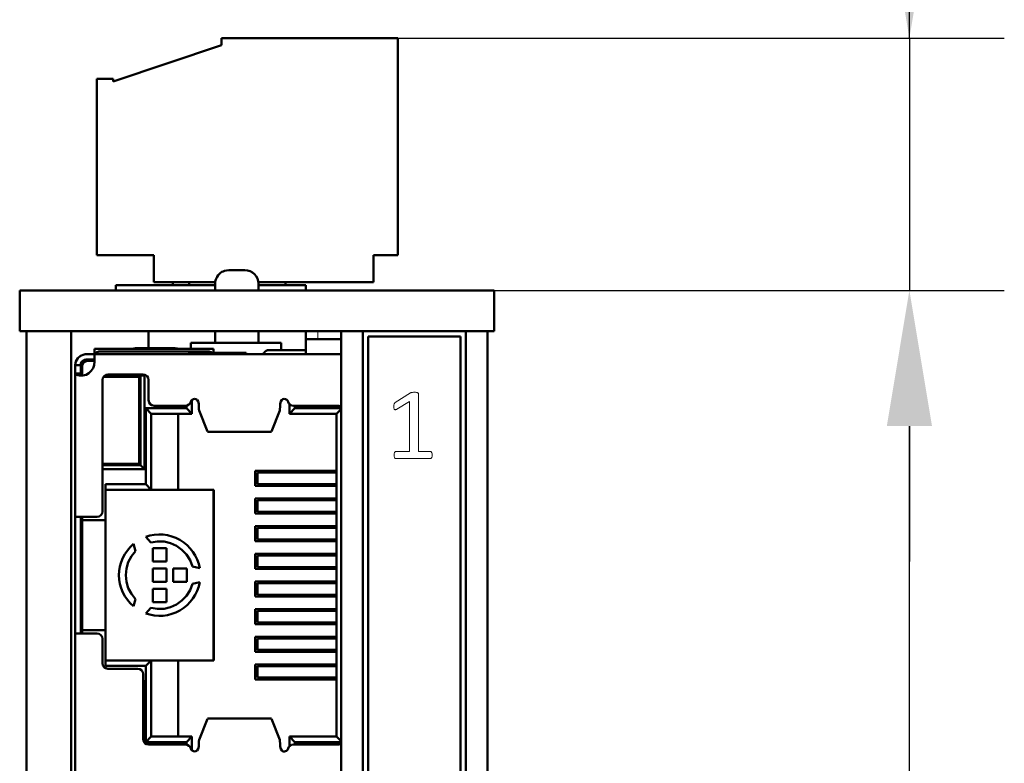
# Model space of a CAD drawing. Header units: millimetres. Extents: x 5 to 292, y 5 to 205.
# Tile 20 of 21: x 205 to 223, y 148 to 162. Entities that reach past the tile are written whole.
import ezdxf

# ---------------------------------------------------------------- set-up
doc = ezdxf.new("R2010")
doc.units = ezdxf.units.MM
doc.styles.add('TextStyle_1', font='Arial.TTF', dxfattribs={"height": 3.5})
doc.dimstyles.new('DIM_ST_1', dxfattribs={"dimtxt": 3.5, "dimasz": 2.5, "dimexe": 1.75, "dimexo": 0, "dimgap": 0.4375, "dimtad": 1, "dimlfac": 2, "dimrnd": 0.01, "dimdsep": 46, "dimtxsty": 'TextStyle_1', "dimcen": 0.09, "dimclrd": 7, "dimclre": 7, "dimclrt": 7, "dimazin": 0, "dimtfac": 1, "dimtdec": 0, "dimtmove": 0, "dimatfit": 3, "dimldrblk": 'NONE', "dimfxl": 1, "dimtvp": 1, "dimtolj": 1, "dimarcsym": 0})
doc.dimstyles.new('DIM_ST_2', dxfattribs={"dimtxt": 3.5, "dimasz": 2.5, "dimexe": 1.75, "dimexo": 0, "dimgap": 0.4375, "dimtad": 1, "dimlfac": 2, "dimrnd": 0.01, "dimdsep": 46, "dimtxsty": 'TextStyle_1', "dimcen": 0.09, "dimclrd": 7, "dimclre": 7, "dimclrt": 7, "dimazin": 0, "dimtfac": 1, "dimtdec": 0, "dimtmove": 0, "dimatfit": 3, "dimldrblk": 'NONE', "dimfxl": 1, "dimtvp": 1, "dimtolj": 1, "dimarcsym": 0})

# ---------------------------------------------------------------- blocks, each defined once
blk = doc.blocks.new('*D7')
at = {"color": 7, "lineweight": -2}
for p, q in [((221.37, 161.41), (221.37, 173.652)), ((221.37, 163.91), (221.37, 166.41)), ((211.939, 161.41), (223.12, 161.41)), ((221.37, 161.41), (221.37, 156.76)), ((213.34, 156.76), (223.12, 156.76)), ((221.37, 154.26), (221.37, 151.76))]:
    blk.add_line(p, q, dxfattribs=at)
at = {"color": 7}
for points in [[(220.954, 163.91), (221.787, 163.91), (221.37, 161.41)], [(221.787, 154.26), (220.954, 154.26), (221.37, 156.76)]]:
    blk.add_solid(points, dxfattribs=at)
at = {"layer": 'Defpoints', "color": 0}
for p in [(211.939, 161.41), (213.34, 156.76), (221.37, 156.76)]:
    blk.add_point(p, dxfattribs=at)
at = {"color": 7, "insert": (219.146, 170.031), "char_height": 3.5, "attachment_point": 5, "rotation": 90, "style": 'TextStyle_1'}
blk.add_mtext('\\A1;9.3{\\H0.5x;\\S^ ;}', dxfattribs=at)
blk = doc.blocks.new('_None')
blk = doc.blocks.new('*D8')
at = {"color": 7, "lineweight": -2}
for p, q in [((213.34, 156.76), (223.12, 156.76)), ((221.37, 89.26), (221.37, 154.26)), ((213.34, 86.76), (223.12, 86.76))]:
    blk.add_line(p, q, dxfattribs=at)
at = {"color": 7}
for points in [[(221.787, 154.26), (220.954, 154.26), (221.37, 156.76)], [(220.954, 89.26), (221.787, 89.26), (221.37, 86.76)]]:
    blk.add_solid(points, dxfattribs=at)
at = {"layer": 'Defpoints', "color": 0}
for p in [(213.34, 156.76), (221.37, 156.76), (213.34, 86.76)]:
    blk.add_point(p, dxfattribs=at)
at = {"color": 7, "insert": (219.146, 121.76), "char_height": 3.5, "attachment_point": 5, "rotation": 90, "style": 'TextStyle_1'}
blk.add_mtext('\\A1;140{\\H0.5x;\\S^ ;}', dxfattribs=at)
blk = doc.blocks.new('Seite_1')
at = {"color": 7, "linetype": 'Continuous', "lineweight": 50}
for p, q in [((209.3693, 156.7603), (209.3693, 156.884)), ((204.9653, 156.7603), (205.3403, 156.7603)), ((204.9653, 156.0103), (204.9653, 156.7603)), ((205.3403, 156.7603), (213.3403, 156.7603)), ((213.3403, 156.7603), (213.7153, 156.7603)), ((213.7153, 156.7603), (213.7153, 156.0103)), ((205.3403, 156.0103), (204.9653, 156.0103)), ((205.0903, 87.5103), (205.0903, 156.0103)), ((205.3403, 156.0103), (213.3403, 156.0103)), ((205.9152, 156.0103), (205.9152, 87.5103)), ((207.3403, 156.0103), (207.3403, 155.6971)), ((209.3693, 155.7965), (209.3693, 156.0103)), ((210.8903, 87.5103), (210.8903, 156.0103)), ((211.2903, 156.0103), (211.2903, 87.5103)), ((213.1903, 87.5103), (213.1903, 156.0103)), ((213.7153, 156.0103), (213.3403, 156.0103)), ((213.5903, 156.0103), (213.5903, 87.5103)), ((211.3903, 155.9103), (213.0903, 155.9103)), ((211.3903, 87.6103), (211.3903, 155.9103)), ((213.0903, 155.9103), (213.0903, 87.6103)), ((208.4296, 154.1554), (209.6054, 154.1554)), ((209.3486, 153.4004), (209.3486, 153.1902)), ((209.3486, 152.8904), (209.3486, 152.6802)), ((209.3486, 152.3804), (209.3486, 152.1702)), ((209.3486, 151.8704), (209.3486, 151.6602)), ((209.3486, 151.3604), (209.3486, 151.1502)), ((209.3486, 150.8504), (209.3486, 150.6402)), ((209.3486, 150.3404), (209.3486, 150.1302)), ((209.3486, 149.8304), (209.3486, 149.6202)), ((209.6054, 148.8651), (208.4296, 148.8651))]:
    blk.add_line(p, q, dxfattribs=at)
at = {"color": 7, "linetype": 'Continuous', "lineweight": 9}
for p, q in [((210.4653, 155.8603), (210.4653, 156.0103)), ((211.8916, 154.6917), (212.1703, 154.8709)), ((212.1553, 154.7133), (211.9215, 154.5726)), ((212.1553, 153.7893), (212.1553, 154.7133)), ((212.3171, 154.8558), (212.3171, 153.7893)), ((211.9029, 153.7893), (212.1553, 153.7893)), ((212.3171, 153.7893), (212.5366, 153.7893)), ((212.5366, 153.6603), (211.9029, 153.6603))]:
    blk.add_line(p, q, dxfattribs=at)
at = {"color": 7, "lineweight": 50, "flags": 128}
for points in [[(208.6893, 161.4103), (211.5643, 161.4103)], [(208.6893, 161.2853), (208.6893, 161.4103)], [(211.5643, 161.4103), (211.9393, 161.4103)], [(211.9393, 161.4103), (211.9393, 157.4103)], [(206.6893, 160.6103), (208.6893, 161.2853)], [(206.3893, 160.6603), (206.6893, 160.6603)], [(206.3893, 157.4103), (206.3893, 160.6603)], [(206.6893, 160.6603), (206.6893, 160.6103)], [(207.4393, 157.4103), (206.3893, 157.4103)], [(207.4393, 156.9103), (207.4393, 157.4103)], [(211.4893, 157.4103), (211.4893, 156.9103)], [(211.9393, 157.4103), (211.4893, 157.4103)], [(208.8222, 157.134), (208.7798, 157.1306), (208.7443, 157.1222), (208.716, 157.1115), (208.6945, 157.1006), (208.6753, 157.0883), (208.662, 157.0781), (208.6483, 157.0661), (208.6274, 157.044), (208.6044, 157.0116), (208.5808, 156.959), (208.5726, 156.9242), (208.5693, 156.884)], [(208.8222, 157.134), (208.837, 157.134), (208.8633, 157.134), (208.8986, 157.134), (208.9401, 157.134), (208.984, 157.134), (209.0267, 157.134), (209.0645, 157.134), (209.094, 157.134), (209.1129, 157.134), (209.1193, 157.134)], [(209.1193, 157.134), (209.1681, 157.1292), (209.215, 157.115), (209.2582, 157.0919), (209.2961, 157.0608), (209.3272, 157.0229), (209.3503, 156.9797), (209.3645, 156.9328), (209.3693, 156.884)], [(206.7393, 156.8603), (208.5693, 156.8603)], [(206.7393, 156.8603), (206.7393, 156.7603)], [(208.5714, 156.9103), (207.4393, 156.9103)], [(207.7893, 156.8603), (207.7893, 156.9103)], [(208.0893, 156.8603), (208.0893, 156.9103)], [(208.5693, 156.7603), (208.5693, 156.884)], [(211.4893, 156.9103), (209.3667, 156.9103)], [(209.3693, 156.8603), (210.2393, 156.8603)], [(209.8643, 156.8603), (209.8643, 156.9103)], [(210.2393, 156.8603), (210.2393, 156.7603)], [(208.5693, 155.7965), (208.5693, 156.0103)], [(210.2393, 156.0103), (210.2393, 155.8672)], [(208.1193, 155.7965), (208.1193, 155.6853)], [(208.1193, 155.7965), (209.7893, 155.7965)], [(209.7893, 155.7965), (209.7893, 155.66)], [(210.2403, 155.585), (210.2403, 155.8603)], [(210.2403, 155.8603), (210.8903, 155.8603)], [(206.3419, 155.6853), (206.3495, 155.6853), (206.3712, 155.6853), (206.4036, 155.6853), (206.4419, 155.6853)], [(206.3419, 155.6853), (206.3419, 155.5853)], [(206.3553, 155.5853), (206.3701, 155.6049), (206.3891, 155.6202), (206.4124, 155.6311), (206.4262, 155.6342), (206.4419, 155.6353)], [(206.4419, 155.6853), (208.4419, 155.6853)], [(208.4419, 155.6353), (206.4419, 155.6353)], [(207.0481, 155.6853), (207.0689, 155.6914), (207.1008, 155.6956), (207.138, 155.6971)], [(207.138, 155.6971), (207.797, 155.6971)], [(207.797, 155.6971), (207.8342, 155.6956), (207.8661, 155.6914), (207.887, 155.6853)], [(209.1403, 155.6103), (208.0903, 155.6103)], [(208.0903, 155.585), (208.0903, 155.6103)], [(208.4419, 155.6853), (208.4802, 155.6853), (208.5126, 155.6853), (208.5343, 155.6853), (208.5419, 155.6853)], [(208.4419, 155.6353), (208.4576, 155.6342), (208.4713, 155.6311), (208.4946, 155.6202), (208.507, 155.6103)], [(208.5419, 155.6103), (208.5419, 155.6853)], [(209.1403, 155.6103), (209.1403, 155.585)], [(209.5675, 155.66), (209.581, 155.66), (209.6188, 155.66), (209.6756, 155.66), (209.7425, 155.66)], [(210.2403, 155.66), (209.7425, 155.66)], [(206.1523, 155.5816), (206.0882, 155.5572), (206.0361, 155.5125), (206.0021, 155.4529), (205.9903, 155.3853)], [(206.0903, 155.3853), (206.0946, 155.4144), (206.1073, 155.4409), (206.1271, 155.4627), (206.1523, 155.4778)], [(206.2153, 155.4603), (206.1771, 155.4527), (206.1446, 155.431), (206.1229, 155.3985), (206.1153, 155.3603)], [(206.1903, 155.5853), (206.1716, 155.5844), (206.1523, 155.5816)], [(206.1523, 155.4778), (206.1714, 155.4834), (206.1903, 155.4853)], [(206.1903, 155.5853), (206.2148, 155.5853), (206.2342, 155.5853)], [(206.2342, 155.4853), (206.2148, 155.4853), (206.1903, 155.4853)], [(206.3425, 155.4603), (206.2153, 155.4603)], [(206.2342, 155.5853), (206.3355, 155.5853)], [(206.3419, 155.4853), (206.2342, 155.4853)], [(206.3425, 155.4508), (206.3374, 155.385)], [(206.3419, 155.4853), (206.3377, 155.4603)], [(210.8903, 155.585), (206.3425, 155.585)], [(206.3425, 155.4508), (206.3425, 155.5051), (206.3425, 155.548), (206.3425, 155.5755), (206.3425, 155.585)], [(207.2366, 155.5853), (207.2501, 155.5853), (207.2547, 155.5853)], [(205.9903, 155.2267), (205.9903, 155.2576), (205.9903, 155.2953), (205.9903, 155.3384), (205.9903, 155.3853)], [(206.0903, 155.3853), (205.9903, 155.3853)], [(206.0903, 155.2267), (205.9903, 155.2267)], [(206.1903, 155.2052), (206.1317, 155.1947), (206.0997, 155.1934), (206.0681, 155.1947), (206.0385, 155.1987), (206.0137, 155.2054), (205.9966, 155.2147), (205.9903, 155.2267)], [(205.9903, 155.2267), (205.9903, 152.5853)], [(206.0903, 155.3853), (206.0903, 155.3384), (206.0903, 155.2953), (206.0903, 155.2576), (206.0903, 155.2267)], [(206.1309, 155.1947), (206.127, 155.1951), (206.1124, 155.1995), (206.1006, 155.2065), (206.093, 155.2156), (206.0903, 155.2267)], [(206.1153, 155.2103), (206.1153, 155.2676), (206.1153, 155.3163), (206.1153, 155.3487), (206.1153, 155.3603)], [(206.3374, 155.385), (206.3183, 155.3278), (206.286, 155.277), (206.2425, 155.2353), (206.1903, 155.2052)], [(206.1153, 155.2103), (206.1153, 155.1986)], [(206.4925, 155.1103), (206.5001, 155.1485), (206.5218, 155.181), (206.5542, 155.2027), (206.5925, 155.2103)], [(206.4925, 152.6853), (206.4925, 155.1103)], [(206.5113, 155.1653), (207.1678, 155.1653)], [(206.5357, 155.1903), (207.2653, 155.1903)], [(206.5903, 155.1903), (206.6097, 155.1653)], [(206.5903, 155.1903), (206.5903, 155.1653)], [(207.2425, 155.2103), (206.5925, 155.2103)], [(207.0222, 155.1653), (207.0403, 155.1903)], [(207.0403, 155.1903), (207.0403, 155.1653)], [(207.1678, 155.1653), (207.1678, 153.5653)], [(207.1903, 153.5403), (207.1903, 155.1903)], [(207.2425, 155.2103), (207.2808, 155.2027), (207.3132, 155.181), (207.3349, 155.1485), (207.3425, 155.1103)], [(207.2653, 155.1903), (207.2653, 153.4653)], [(207.3425, 154.7353), (207.3425, 155.1103)], [(207.3425, 154.7353), (207.3501, 154.697), (207.3718, 154.6646), (207.4042, 154.6429), (207.4425, 154.6353)], [(208.0238, 154.6353), (208.0552, 154.6403), (208.0835, 154.6551), (208.1057, 154.678), (208.1196, 154.7067)], [(208.1196, 154.7067), (208.13, 154.7282), (208.1466, 154.7454), (208.1679, 154.7565), (208.1915, 154.7603)], [(208.1403, 154.4878), (208.1403, 154.7389)], [(208.1915, 154.7603), (208.216, 154.7561), (208.2379, 154.7442)], [(208.2379, 154.7442), (208.2566, 154.7101), (208.2665, 154.6676)], [(209.7685, 154.6676), (209.7785, 154.7101), (209.7971, 154.7442)], [(209.7971, 154.7442), (209.819, 154.7561), (209.8435, 154.7603)], [(209.8435, 154.7603), (209.8672, 154.7565), (209.8884, 154.7454), (209.905, 154.7282), (209.9154, 154.7067)], [(209.9154, 154.7067), (209.9293, 154.678), (209.9515, 154.6551), (209.9798, 154.6403), (210.0113, 154.6353)], [(207.2903, 154.5878), (207.3903, 154.4878)], [(207.2903, 154.5878), (207.2903, 153.1853)], [(208.0403, 154.5878), (207.2903, 154.5878)], [(207.4425, 154.6353), (208.0238, 154.6353)], [(208.0403, 154.6379), (208.0403, 154.5878)], [(208.0403, 154.5878), (208.1403, 154.4878)], [(208.2665, 154.6114), (208.2665, 154.6676)], [(208.2665, 154.6114), (208.27, 154.5696), (208.2735, 154.5472)], [(208.2735, 154.5472), (208.4297, 154.1592)], [(209.6053, 154.1592), (209.7615, 154.5472)], [(209.7615, 154.5472), (209.765, 154.5696), (209.7685, 154.6114)], [(209.7685, 154.6676), (209.7685, 154.6114)], [(209.9403, 154.6666), (209.9403, 154.4878)], [(210.0403, 154.5878), (209.9403, 154.4878)], [(210.0113, 154.6353), (210.8575, 154.6353)], [(210.0403, 154.5878), (210.0403, 154.6353)], [(210.8903, 154.5878), (210.0403, 154.5878)], [(210.8903, 154.5728), (210.8053, 154.4878)], [(210.8575, 154.6353), (210.8903, 154.6287)], [(207.3903, 153.0853), (207.3903, 154.4878)], [(207.3903, 154.4878), (208.1403, 154.4878)], [(207.8903, 154.4878), (207.8903, 153.0853)], [(209.9403, 154.4878), (210.8053, 154.4878)], [(210.8053, 154.4878), (210.8053, 148.5328)], [(208.4297, 154.1592), (208.4322, 154.1573)], [(209.6028, 154.1573), (209.6053, 154.1592)], [(207.1678, 153.5653), (206.4925, 153.5653)], [(206.4925, 153.5403), (207.1903, 153.5403)], [(207.2653, 153.4653), (206.4925, 153.4653)], [(206.5903, 153.5403), (206.5943, 153.5653)], [(206.5903, 153.5653), (206.5903, 153.5403)], [(207.0366, 153.5653), (207.0403, 153.5403)], [(207.0403, 153.5653), (207.0403, 153.5403)], [(207.1903, 153.5403), (207.2653, 153.4653)], [(209.3053, 153.4328), (209.3053, 153.1578)], [(210.8053, 153.4328), (209.3053, 153.4328)], [(209.8053, 153.4328), (209.8053, 153.4003)], [(209.8153, 153.4103), (209.8153, 153.4328)], [(209.8153, 153.4103), (209.8211, 153.4103), (209.8382, 153.4103), (209.8659, 153.4103), (209.9032, 153.4103), (209.9486, 153.4103), (210.0005, 153.4103), (210.0568, 153.4103), (210.1153, 153.4103)], [(209.8153, 153.4103), (209.8153, 153.4003)], [(209.9653, 153.4328), (209.9653, 153.4203)], [(209.9653, 153.4203), (209.9653, 153.4103)], [(209.9653, 153.4203), (210.0903, 153.4203)], [(210.0393, 153.4203), (210.0393, 153.4103)], [(210.0903, 153.4203), (210.0903, 153.4328)], [(210.1153, 153.4103), (210.8053, 153.4103)], [(210.2403, 153.4103), (210.2403, 153.4328)], [(209.3505, 153.4003), (209.3514, 153.4003), (209.3681, 153.4003)], [(210.8053, 153.4003), (209.3681, 153.4003)], [(206.5453, 152.5253), (206.5453, 153.1853)], [(207.2903, 153.1853), (206.5453, 153.1853)], [(206.5453, 153.0853), (206.5453, 150.5023)], [(206.5453, 153.0853), (207.3903, 153.0853)], [(207.2903, 153.1853), (207.3903, 153.0853)], [(207.8903, 153.0853), (207.3903, 153.0853)], [(208.5453, 153.0853), (207.8903, 153.0853)], [(208.5419, 149.9353), (208.5419, 153.0853)], [(208.5453, 149.9353), (208.5453, 153.0853)], [(209.3053, 153.1578), (210.8053, 153.1578)], [(209.3681, 153.1903), (209.3514, 153.1903), (209.3505, 153.1903)], [(209.3681, 153.1903), (210.8053, 153.1903)], [(209.8053, 153.1903), (209.8053, 153.1578)], [(209.8153, 153.1903), (209.8153, 153.1803)], [(209.8153, 153.1578), (209.8153, 153.1803)], [(210.1153, 153.1803), (210.0568, 153.1803), (210.0005, 153.1803), (209.9486, 153.1803), (209.9032, 153.1803), (209.8659, 153.1803), (209.8382, 153.1803), (209.8211, 153.1803), (209.8153, 153.1803)], [(209.9653, 153.1803), (209.9653, 153.1703)], [(209.9653, 153.1703), (209.9653, 153.1578)], [(210.0903, 153.1703), (209.9653, 153.1703)], [(210.0393, 153.1803), (210.0393, 153.1703)], [(210.0903, 153.1578), (210.0903, 153.1703)], [(210.8053, 153.1803), (210.1153, 153.1803)], [(210.2403, 153.1578), (210.2403, 153.1803)], [(209.3053, 152.9228), (209.3053, 152.6478)], [(210.8053, 152.9228), (209.3053, 152.9228)], [(209.3505, 152.8903), (209.3514, 152.8903), (209.3681, 152.8903)], [(210.8053, 152.8903), (209.3681, 152.8903)], [(209.8053, 152.9228), (209.8053, 152.8903)], [(209.8153, 152.9003), (209.8153, 152.9228)], [(209.8153, 152.9003), (209.8211, 152.9003), (209.8382, 152.9003), (209.8659, 152.9003), (209.9032, 152.9003), (209.9486, 152.9003), (210.0005, 152.9003), (210.0568, 152.9003), (210.1153, 152.9003)], [(209.8153, 152.9003), (209.8153, 152.8903)], [(209.9653, 152.9228), (209.9653, 152.9103)], [(209.9653, 152.9103), (209.9653, 152.9003)], [(209.9653, 152.9103), (210.0903, 152.9103)], [(209.9893, 152.9103), (209.9893, 152.9003)], [(209.9893, 152.9103), (209.9893, 152.9003)], [(210.0903, 152.9103), (210.0903, 152.9228)], [(210.1153, 152.9003), (210.8053, 152.9003)], [(210.1893, 152.9003), (210.1893, 152.9228)], [(210.1893, 152.9003), (210.1893, 152.9228)], [(210.2403, 152.9003), (210.2403, 152.9228)], [(206.3925, 152.5853), (206.4308, 152.5929), (206.4632, 152.6146), (206.4849, 152.647), (206.4925, 152.6853)], [(206.1903, 152.5853), (206.1513, 152.5853), (206.1138, 152.5853), (206.0792, 152.5853), (206.0489, 152.5853), (206.024, 152.5853), (206.0055, 152.5853), (205.9942, 152.5853), (205.9903, 152.5853)], [(205.9903, 150.4423), (205.9903, 152.5783)], [(206.0903, 150.4353), (206.0903, 152.5853)], [(206.1153, 152.5853), (206.1153, 152.5253)], [(206.2153, 152.5253), (206.1771, 152.5253), (206.1446, 152.5253), (206.1229, 152.5253), (206.1153, 152.5253)], [(206.1153, 150.5023), (206.1153, 152.5183)], [(206.1903, 152.5853), (206.3925, 152.5853)], [(206.2153, 152.5253), (206.5453, 152.5253)], [(209.3053, 152.6478), (210.8053, 152.6478)], [(209.3681, 152.6803), (209.3514, 152.6803), (209.3505, 152.6803)], [(209.3681, 152.6803), (210.8053, 152.6803)], [(209.8053, 152.6803), (209.8053, 152.6478)], [(209.8153, 152.6803), (209.8153, 152.6703)], [(209.8153, 152.6478), (209.8153, 152.6703)], [(210.1153, 152.6703), (210.0568, 152.6703), (210.0005, 152.6703), (209.9486, 152.6703), (209.9032, 152.6703), (209.8659, 152.6703), (209.8382, 152.6703), (209.8211, 152.6703), (209.8153, 152.6703)], [(209.9653, 152.6703), (209.9653, 152.6603)], [(209.9653, 152.6603), (209.9653, 152.6478)], [(210.0903, 152.6603), (209.9653, 152.6603)], [(209.9893, 152.6703), (209.9893, 152.6603)], [(209.9893, 152.6603), (209.9893, 152.6703)], [(210.0903, 152.6478), (210.0903, 152.6603)], [(210.8053, 152.6703), (210.1153, 152.6703)], [(210.1893, 152.6478), (210.1893, 152.6703)], [(210.2403, 152.6478), (210.2403, 152.6703)], [(209.3053, 152.4128), (209.3053, 152.1378)], [(210.8053, 152.4128), (209.3053, 152.4128)], [(209.3505, 152.3803), (209.3514, 152.3803), (209.3681, 152.3803)], [(210.8053, 152.3803), (209.3681, 152.3803)], [(209.8053, 152.4128), (209.8053, 152.3803)], [(209.8153, 152.3903), (209.8153, 152.4128)], [(209.8153, 152.3903), (209.8211, 152.3903), (209.8382, 152.3903), (209.8659, 152.3903), (209.9032, 152.3903), (209.9486, 152.3903), (210.0005, 152.3903), (210.0568, 152.3903), (210.1153, 152.3903)], [(209.8153, 152.3903), (209.8153, 152.3803)], [(209.9653, 152.4128), (209.9653, 152.4003)], [(209.9653, 152.4003), (209.9653, 152.3903)], [(209.9653, 152.4003), (210.0903, 152.4003)], [(209.9893, 152.4003), (209.9893, 152.3903)], [(209.9893, 152.3903), (209.9893, 152.4003)], [(210.0903, 152.4003), (210.0903, 152.4128)], [(210.1153, 152.3903), (210.8053, 152.3903)], [(210.1893, 152.3903), (210.1893, 152.4128)], [(210.2403, 152.3903), (210.2403, 152.4128)], [(208.2839, 151.6405), (208.2654, 151.7201), (208.2382, 151.7973), (208.2029, 151.871), (208.1597, 151.9404), (208.1092, 152.0048), (208.052, 152.0632), (207.9888, 152.1151), (207.9203, 152.1598), (207.8474, 152.1967), (207.7708, 152.2256), (207.6916, 152.2459), (207.6107, 152.2574), (207.529, 152.2601), (207.4474, 152.2538), (207.3671, 152.2388), (207.2888, 152.215)], [(207.2888, 152.215), (207.3836, 152.114)], [(209.3681, 152.1703), (209.3514, 152.1703), (209.3505, 152.1703)], [(209.3681, 152.1703), (210.8053, 152.1703)], [(209.8053, 152.1703), (209.8053, 152.1378)], [(209.8153, 152.1703), (209.8153, 152.1603)], [(209.8153, 152.1378), (209.8153, 152.1603)], [(210.1153, 152.1603), (210.0568, 152.1603), (210.0005, 152.1603), (209.9486, 152.1603), (209.9032, 152.1603), (209.8659, 152.1603), (209.8382, 152.1603), (209.8211, 152.1603), (209.8153, 152.1603)], [(209.9653, 152.1603), (209.9653, 152.1503)], [(209.9653, 152.1503), (209.9653, 152.1378)], [(210.0903, 152.1503), (209.9653, 152.1503)], [(209.9893, 152.1603), (209.9893, 152.1503)], [(209.9893, 152.1503), (209.9893, 152.1603)], [(210.0903, 152.1378), (210.0903, 152.1503)], [(210.8053, 152.1603), (210.1153, 152.1603)], [(210.1893, 152.1378), (210.1893, 152.1603)], [(210.1893, 152.1603), (210.1893, 152.1378)], [(210.2403, 152.1378), (210.2403, 152.1603)], [(206.1153, 152.0167), (206.1062, 152.0246), (206.0953, 152.046), (206.0903, 152.0801)], [(206.1153, 152.0408), (206.1028, 152.0314)], [(207.0632, 152.0848), (207.0035, 152.0289), (206.9503, 151.9668), (206.9041, 151.8993), (206.8656, 151.8272), (206.8351, 151.7513), (206.8131, 151.6726), (206.7998, 151.5919), (206.7953, 151.5103), (206.7998, 151.4286), (206.8131, 151.3479), (206.8351, 151.2692), (206.8656, 151.1933), (206.9041, 151.1212), (206.9503, 151.0537), (207.0035, 150.9916), (207.0632, 150.9357)], [(207.1034, 151.9522), (207.0632, 152.0848)], [(207.3836, 152.114), (207.5044, 152.1339), (207.6269, 152.1299), (207.7462, 152.1021), (207.8578, 152.0515), (207.9574, 151.9802), (208.0412, 151.8907), (208.1059, 151.7867), (208.149, 151.672)], [(207.6703, 152.0103), (207.4203, 152.0103)], [(207.4203, 152.0103), (207.4203, 151.7603)], [(207.6703, 151.7603), (207.6703, 152.0103)], [(209.3053, 152.1378), (210.8053, 152.1378)], [(207.1034, 151.0683), (207.0257, 151.163), (206.9679, 151.2711), (206.9323, 151.3883), (206.9203, 151.5103), (206.9323, 151.6322), (206.9679, 151.7494), (207.0257, 151.8575), (207.1034, 151.9522)], [(209.3053, 151.9028), (209.3053, 151.6278)], [(210.8053, 151.9028), (209.3053, 151.9028)], [(209.3505, 151.8703), (209.3514, 151.8703), (209.3681, 151.8703)], [(210.8053, 151.8703), (209.3681, 151.8703)], [(209.8053, 151.9028), (209.8053, 151.8703)], [(209.8153, 151.8803), (209.8153, 151.9028)], [(209.8153, 151.8803), (209.8211, 151.8803), (209.8382, 151.8803), (209.8659, 151.8803), (209.9032, 151.8803), (209.9486, 151.8803), (210.0005, 151.8803), (210.0568, 151.8803), (210.1153, 151.8803)], [(209.8153, 151.8803), (209.8153, 151.8703)], [(209.9653, 151.9028), (209.9653, 151.8903)], [(209.9653, 151.8903), (209.9653, 151.8803)], [(209.9653, 151.8903), (210.0903, 151.8903)], [(210.0393, 151.8903), (210.0393, 151.8803)], [(210.0903, 151.8903), (210.0903, 151.9028)], [(210.1153, 151.8803), (210.8053, 151.8803)], [(210.2403, 151.8803), (210.2403, 151.9028)], [(207.4203, 151.7603), (207.6703, 151.7603)], [(207.4203, 151.6353), (207.4203, 151.3853)], [(207.6703, 151.6353), (207.4203, 151.6353)], [(207.6703, 151.3853), (207.6703, 151.6353)], [(207.7953, 151.6353), (207.7953, 151.3853)], [(208.0453, 151.6353), (207.7953, 151.6353)], [(208.0453, 151.3853), (208.0453, 151.6353)], [(208.149, 151.672), (208.2839, 151.6405)], [(209.3053, 151.6278), (210.8053, 151.6278)], [(209.3681, 151.6603), (209.3514, 151.6603), (209.3505, 151.6603)], [(209.3681, 151.6603), (210.8053, 151.6603)], [(209.8053, 151.6603), (209.8053, 151.6278)], [(209.8153, 151.6603), (209.8153, 151.6503)], [(209.8153, 151.6278), (209.8153, 151.6503)], [(210.1153, 151.6503), (210.0568, 151.6503), (210.0005, 151.6503), (209.9486, 151.6503), (209.9032, 151.6503), (209.8659, 151.6503), (209.8382, 151.6503), (209.8211, 151.6503), (209.8153, 151.6503)], [(209.9653, 151.6503), (209.9653, 151.6403)], [(209.9653, 151.6403), (209.9653, 151.6278)], [(210.0903, 151.6403), (209.9653, 151.6403)], [(210.0393, 151.6503), (210.0393, 151.6403)], [(210.0903, 151.6278), (210.0903, 151.6403)], [(210.8053, 151.6503), (210.1153, 151.6503)], [(210.2343, 151.6503), (210.2343, 151.6278)], [(210.2403, 151.6278), (210.2403, 151.6503)], [(207.2888, 150.8055), (207.3671, 150.7818), (207.4474, 150.7667), (207.529, 150.7604), (207.6107, 150.7631), (207.6916, 150.7747), (207.7708, 150.795), (207.8474, 150.8238), (207.9203, 150.8607), (207.9888, 150.9054), (208.052, 150.9573), (208.1092, 151.0158), (208.1597, 151.0801), (208.2029, 151.1495), (208.2382, 151.2233), (208.2654, 151.3004), (208.2839, 151.38)], [(208.149, 151.3485), (208.1059, 151.2338), (208.0412, 151.1298), (207.9574, 151.0404), (207.8578, 150.969), (207.7462, 150.9184), (207.6269, 150.8906), (207.5044, 150.8866), (207.3836, 150.9066)], [(207.4203, 151.3853), (207.6703, 151.3853)], [(207.6703, 151.2603), (207.4203, 151.2603)], [(207.4203, 151.2603), (207.4203, 151.0103)], [(207.6703, 151.0103), (207.6703, 151.2603)], [(207.7953, 151.3853), (208.0453, 151.3853)], [(208.2839, 151.38), (208.149, 151.3485)], [(209.3053, 151.3928), (209.3053, 151.1178)], [(210.8053, 151.3928), (209.3053, 151.3928)], [(209.3505, 151.3603), (209.3514, 151.3603), (209.3681, 151.3603)], [(210.8053, 151.3603), (209.3681, 151.3603)], [(209.8053, 151.3928), (209.8053, 151.3603)], [(209.8153, 151.3703), (209.8153, 151.3928)], [(209.8153, 151.3703), (209.8211, 151.3703), (209.8382, 151.3703), (209.8659, 151.3703), (209.9032, 151.3703), (209.9486, 151.3703), (210.0005, 151.3703), (210.0568, 151.3703), (210.1153, 151.3703)], [(209.8153, 151.3703), (209.8153, 151.3603)], [(209.9653, 151.3928), (209.9653, 151.3803)], [(209.9653, 151.3803), (209.9653, 151.3703)], [(209.9653, 151.3803), (210.0903, 151.3803)], [(210.0393, 151.3803), (210.0393, 151.3703)], [(210.0903, 151.3803), (210.0903, 151.3928)], [(210.1153, 151.3703), (210.8053, 151.3703)], [(210.2403, 151.3703), (210.2403, 151.3928)], [(207.0632, 150.9357), (207.1034, 151.0683)], [(209.3053, 151.1178), (210.8053, 151.1178)], [(209.3681, 151.1503), (209.3514, 151.1503), (209.3505, 151.1503)], [(209.3681, 151.1503), (210.8053, 151.1503)], [(209.8053, 151.1503), (209.8053, 151.1178)], [(209.8153, 151.1503), (209.8153, 151.1403)], [(209.8153, 151.1178), (209.8153, 151.1403)], [(210.1153, 151.1403), (210.0568, 151.1403), (210.0005, 151.1403), (209.9486, 151.1403), (209.9032, 151.1403), (209.8659, 151.1403), (209.8382, 151.1403), (209.8211, 151.1403), (209.8153, 151.1403)], [(209.9653, 151.1403), (209.9653, 151.1303)], [(209.9653, 151.1303), (209.9653, 151.1178)], [(210.0903, 151.1303), (209.9653, 151.1303)], [(210.0393, 151.1403), (210.0393, 151.1303)], [(210.0903, 151.1178), (210.0903, 151.1303)], [(210.8053, 151.1403), (210.1153, 151.1403)], [(210.2403, 151.1178), (210.2403, 151.1403)], [(206.1153, 151.0054), (206.1053, 150.9964), (206.095, 150.9746), (206.0903, 150.9404)], [(206.1153, 150.9774), (206.1144, 150.9783), (206.1014, 150.9881)], [(207.3836, 150.9066), (207.2888, 150.8055)], [(207.4203, 151.0103), (207.6703, 151.0103)], [(209.3053, 150.8828), (209.3053, 150.6078)], [(210.8053, 150.8828), (209.3053, 150.8828)], [(209.8053, 150.8828), (209.8053, 150.8503)], [(209.8153, 150.8603), (209.8153, 150.8828)], [(209.9653, 150.8828), (209.9653, 150.8703)], [(209.9653, 150.8703), (209.9653, 150.8603)], [(209.9653, 150.8703), (210.0903, 150.8703)], [(210.0393, 150.8703), (210.0393, 150.8603)], [(210.0903, 150.8703), (210.0903, 150.8828)], [(210.2403, 150.8603), (210.2403, 150.8828)], [(209.3505, 150.8503), (209.3514, 150.8503), (209.3681, 150.8503)], [(210.8053, 150.8503), (209.3681, 150.8503)], [(209.8153, 150.8603), (209.8211, 150.8603), (209.8382, 150.8603), (209.8659, 150.8603), (209.9032, 150.8603), (209.9486, 150.8603), (210.0005, 150.8603), (210.0568, 150.8603), (210.1153, 150.8603)], [(209.8153, 150.8603), (209.8153, 150.8503)], [(210.1153, 150.8603), (210.8053, 150.8603)], [(209.3053, 150.6078), (210.8053, 150.6078)], [(209.3681, 150.6403), (209.3514, 150.6403), (209.3505, 150.6403)], [(209.3681, 150.6403), (210.8053, 150.6403)], [(209.8053, 150.6403), (209.8053, 150.6078)], [(209.8153, 150.6403), (209.8153, 150.6303)], [(209.8153, 150.6078), (209.8153, 150.6303)], [(210.1153, 150.6303), (210.0568, 150.6303), (210.0005, 150.6303), (209.9486, 150.6303), (209.9032, 150.6303), (209.8659, 150.6303), (209.8382, 150.6303), (209.8211, 150.6303), (209.8153, 150.6303)], [(209.9653, 150.6303), (209.9653, 150.6203)], [(209.9653, 150.6203), (209.9653, 150.6078)], [(210.0903, 150.6203), (209.9653, 150.6203)], [(210.0393, 150.6303), (210.0393, 150.6203)], [(210.0903, 150.6078), (210.0903, 150.6203)], [(210.8053, 150.6303), (210.1153, 150.6303)], [(210.2403, 150.6078), (210.2403, 150.6303)], [(205.9903, 150.4353), (205.9942, 150.4353), (206.0055, 150.4353), (206.024, 150.4353), (206.0489, 150.4353), (206.0792, 150.4353), (206.1138, 150.4353), (206.1513, 150.4353), (206.1903, 150.4353)], [(205.9903, 150.4353), (205.9903, 147.7939)], [(206.1153, 150.4953), (206.1229, 150.4953), (206.1446, 150.4953), (206.1771, 150.4953), (206.2153, 150.4953)], [(206.1153, 150.4953), (206.1153, 150.4353)], [(206.3925, 150.4353), (206.1903, 150.4353)], [(206.2153, 150.4953), (206.5453, 150.4953)], [(206.4925, 150.3353), (206.4849, 150.3735), (206.4632, 150.406), (206.4308, 150.4277), (206.3925, 150.4353)], [(206.4925, 149.8853), (206.4925, 150.3353)], [(206.5453, 149.8353), (206.5453, 150.4953)], [(209.3053, 150.3728), (209.3053, 150.0978)], [(210.8053, 150.3728), (209.3053, 150.3728)], [(209.3505, 150.3403), (209.3514, 150.3403), (209.3681, 150.3403)], [(210.8053, 150.3403), (209.3681, 150.3403)], [(209.8053, 150.3728), (209.8053, 150.3403)], [(209.8153, 150.3503), (209.8153, 150.3728)], [(209.8153, 150.3503), (209.8211, 150.3503), (209.8382, 150.3503), (209.8659, 150.3503), (209.9032, 150.3503), (209.9486, 150.3503), (210.0005, 150.3503), (210.0568, 150.3503), (210.1153, 150.3503)], [(209.8153, 150.3503), (209.8153, 150.3403)], [(209.9653, 150.3728), (209.9653, 150.3603)], [(209.9653, 150.3603), (209.9653, 150.3503)], [(209.9653, 150.3603), (210.0903, 150.3603)], [(210.0393, 150.3603), (210.0393, 150.3503)], [(210.0903, 150.3603), (210.0903, 150.3728)], [(210.1153, 150.3503), (210.8053, 150.3503)], [(210.2403, 150.3503), (210.2403, 150.3728)], [(209.3053, 150.0978), (210.8053, 150.0978)], [(209.3681, 150.1303), (209.3514, 150.1303), (209.3505, 150.1303)], [(209.3681, 150.1303), (210.8053, 150.1303)], [(209.8053, 150.1303), (209.8053, 150.0978)], [(209.8153, 150.1303), (209.8153, 150.1203)], [(209.8153, 150.0978), (209.8153, 150.1203)], [(210.1153, 150.1203), (210.0568, 150.1203), (210.0005, 150.1203), (209.9486, 150.1203), (209.9032, 150.1203), (209.8659, 150.1203), (209.8382, 150.1203), (209.8211, 150.1203), (209.8153, 150.1203)], [(209.9653, 150.1203), (209.9653, 150.1103)], [(209.9653, 150.1103), (209.9653, 150.0978)], [(210.0903, 150.1103), (209.9653, 150.1103)], [(210.0903, 150.0978), (210.0903, 150.1103)], [(210.8053, 150.1203), (210.1153, 150.1203)], [(210.2403, 150.0978), (210.2403, 150.1203)], [(206.5925, 149.7853), (206.5542, 149.7929), (206.5218, 149.8146), (206.5001, 149.847), (206.4925, 149.8853)], [(207.3903, 149.9353), (206.5453, 149.9353)], [(206.5453, 149.8353), (207.2903, 149.8353)], [(207.1425, 149.7853), (206.5925, 149.7853)], [(207.2425, 149.6853), (207.2349, 149.7235), (207.2132, 149.756), (207.1808, 149.7777), (207.1425, 149.7853)], [(207.2903, 149.8353), (207.3903, 149.9353)], [(207.2903, 149.8353), (207.2903, 148.4328)], [(207.3903, 149.9353), (207.8903, 149.9353)], [(207.3903, 148.5328), (207.3903, 149.9353)], [(207.8903, 149.9353), (208.5453, 149.9353)], [(207.8903, 148.5328), (207.8903, 149.9353)], [(209.3053, 149.8628), (209.3053, 149.5878)], [(210.8053, 149.8628), (209.3053, 149.8628)], [(209.3505, 149.8303), (209.3514, 149.8303), (209.3681, 149.8303)], [(210.8053, 149.8303), (209.3681, 149.8303)], [(209.8053, 149.8628), (209.8053, 149.8303)], [(209.8153, 149.8403), (209.8153, 149.8628)], [(209.8153, 149.8403), (209.8211, 149.8403), (209.8382, 149.8403), (209.8659, 149.8403), (209.9032, 149.8403), (209.9486, 149.8403), (210.0005, 149.8403), (210.0568, 149.8403), (210.1153, 149.8403)], [(209.8153, 149.8403), (209.8153, 149.8303)], [(209.9653, 149.8628), (209.9653, 149.8503)], [(209.9653, 149.8503), (209.9653, 149.8403)], [(209.9653, 149.8503), (210.0903, 149.8503)], [(210.0903, 149.8503), (210.0903, 149.8628)], [(210.1153, 149.8403), (210.8053, 149.8403)], [(210.2403, 149.8403), (210.2403, 149.8628)], [(207.2425, 148.4853), (207.2425, 149.6853)], [(209.3681, 149.6203), (209.3514, 149.6203), (209.3505, 149.6203)], [(209.3681, 149.6203), (210.8053, 149.6203)], [(209.8053, 149.6203), (209.8053, 149.5878)], [(209.8153, 149.6203), (209.8153, 149.6103)], [(209.8153, 149.5878), (209.8153, 149.6103)], [(210.1153, 149.6103), (210.0568, 149.6103), (210.0005, 149.6103), (209.9486, 149.6103), (209.9032, 149.6103), (209.8659, 149.6103), (209.8382, 149.6103), (209.8211, 149.6103), (209.8153, 149.6103)], [(209.9653, 149.6103), (209.9653, 149.6003)], [(209.9653, 149.6003), (209.9653, 149.5878)], [(210.0903, 149.6003), (209.9653, 149.6003)], [(210.0903, 149.5878), (210.0903, 149.6003)], [(210.8053, 149.6103), (210.1153, 149.6103)], [(210.2403, 149.5878), (210.2403, 149.6103)], [(207.2653, 149.5553), (207.2425, 149.5325)], [(207.2425, 149.5553), (207.2653, 149.5553)], [(207.2653, 149.5553), (207.2653, 148.4243)], [(209.3053, 149.5878), (210.8053, 149.5878)], [(208.4297, 148.8613), (208.2735, 148.4733)], [(208.4322, 148.8632), (208.4297, 148.8613)], [(209.6053, 148.8613), (209.6028, 148.8632)], [(209.7615, 148.4733), (209.6053, 148.8613)], [(207.2903, 148.4328), (207.3903, 148.5328)], [(208.1403, 148.5328), (207.3903, 148.5328)], [(208.0403, 148.4328), (208.1403, 148.5328)], [(208.1403, 148.2817), (208.1403, 148.5328)], [(209.9403, 148.5328), (209.9403, 148.3539)], [(210.8053, 148.5328), (209.9403, 148.5328)], [(210.0403, 148.4328), (209.9403, 148.5328)], [(210.8903, 148.4478), (210.8053, 148.5328)], [(207.3425, 148.3853), (207.3042, 148.3929), (207.2718, 148.4146), (207.2501, 148.447), (207.2425, 148.4853)], [(207.2903, 148.4328), (208.0403, 148.4328)], [(208.0238, 148.3853), (207.3425, 148.3853)], [(208.1196, 148.3138), (208.1057, 148.3426), (208.0835, 148.3654), (208.0552, 148.3802), (208.0238, 148.3853)], [(208.0403, 148.4328), (208.0403, 148.3826)], [(208.2665, 148.3529), (208.2566, 148.3104), (208.2379, 148.2764)], [(208.2735, 148.4733), (208.27, 148.4509), (208.2665, 148.4091)], [(208.2665, 148.3529), (208.2665, 148.4091)], [(209.7685, 148.4091), (209.765, 148.4509), (209.7615, 148.4733)], [(209.7685, 148.4091), (209.7685, 148.3529)], [(209.7971, 148.2764), (209.7785, 148.3104), (209.7685, 148.3529)], [(210.0113, 148.3853), (209.9798, 148.3802), (209.9515, 148.3654), (209.9293, 148.3426), (209.9154, 148.3138)], [(210.8575, 148.3853), (210.0113, 148.3853)], [(210.0403, 148.4328), (210.8903, 148.4328)], [(210.0403, 148.3853), (210.0403, 148.4328)], [(210.8903, 148.3918), (210.8575, 148.3853)], [(208.1915, 148.2603), (208.1679, 148.2641), (208.1466, 148.2751), (208.13, 148.2923), (208.1196, 148.3138)], [(208.2379, 148.2764), (208.216, 148.2644), (208.1915, 148.2603)], [(209.9154, 148.3138), (209.9081, 148.2971), (209.897, 148.2827), (209.8828, 148.2713), (209.8662, 148.2638), (209.8483, 148.2604), (209.8301, 148.2615), (209.8127, 148.2669), (209.7971, 148.2764)]]:
    blk.add_lwpolyline(points, dxfattribs=at)
at = {"color": 7, "lineweight": 9, "flags": 128}
for points in [[(212.1703, 154.8709), (212.177, 154.8746), (212.186, 154.8774), (212.198, 154.8801), (212.2097, 154.8814), (212.2239, 154.882), (212.2418, 154.8821)], [(212.2418, 154.8821), (212.2625, 154.8817), (212.2795, 154.8803), (212.2929, 154.878), (212.303, 154.8751), (212.3101, 154.8713), (212.3143, 154.8666), (212.3164, 154.8614), (212.3171, 154.8558)], [(211.8645, 154.6213), (211.8649, 154.6377), (211.8663, 154.6512), (211.8685, 154.6621), (211.8716, 154.6708), (211.8763, 154.6784), (211.8828, 154.6851), (211.8916, 154.6917)], [(211.9215, 154.5726), (211.9105, 154.5671), (211.901, 154.5634), (211.893, 154.5613), (211.8863, 154.5609), (211.8805, 154.5623), (211.8757, 154.5655), (211.8714, 154.5712), (211.8683, 154.5791), (211.8663, 154.5892), (211.8649, 154.6038), (211.8645, 154.6213)], [(211.8692, 153.7238), (211.8699, 153.7395), (211.872, 153.7528), (211.8751, 153.7639), (211.879, 153.7729), (211.8837, 153.7799), (211.8893, 153.785), (211.8957, 153.7882), (211.9029, 153.7893)], [(212.5366, 153.7893), (212.5439, 153.7882), (212.5507, 153.785), (212.5567, 153.7799), (212.5615, 153.7729), (212.5652, 153.7639), (212.568, 153.7528), (212.5698, 153.7395), (212.5704, 153.7238)], [(211.9029, 153.6603), (211.8959, 153.6613), (211.8894, 153.6644), (211.8833, 153.6699), (211.8776, 153.6782), (211.874, 153.6866), (211.8713, 153.6969), (211.8697, 153.7093), (211.8692, 153.7238)], [(212.5704, 153.7238), (212.5698, 153.709), (212.5681, 153.6965), (212.5654, 153.6861), (212.562, 153.6776), (212.5578, 153.671), (212.5514, 153.6648), (212.5442, 153.6614), (212.5366, 153.6603)]]:
    blk.add_lwpolyline(points, dxfattribs=at)
at = {"color": 7, "linetype": 'Continuous', "lineweight": 50}
for centre, radius, start, end in [((209.4239, 155.635), 0.05, 270, 325.15422), ((209.5675, 155.535), 0.125, 90, 145.13075)]:
    blk.add_arc(centre, radius, start, end, dxfattribs=at)
for p1, angle, dimstyle, picture, middle in [((211.9393, 161.4103), 270, 'DIM_ST_2', '*D7', (221.3703, 170.031)), ((213.3403, 86.7603), 90, 'DIM_ST_1', '*D8', (221.3703, 121.7603))]:
    dim = blk.add_linear_dim(base=(221.3703, 156.7603), p1=p1, p2=(213.3403, 156.7603), angle=angle, text='<>{\\H0.5x;\\S^ ;}', dimstyle=dimstyle)
    dim.commit()
    dim.dimension.update_dxf_attribs({"geometry": picture, "text_midpoint": middle, "dimtype": 160})

msp = doc.modelspace()

# ---------------------------------------------------------------- block references
msp.add_blockref('Seite_1', (0, 0))

doc.saveas('drawing.dxf')
